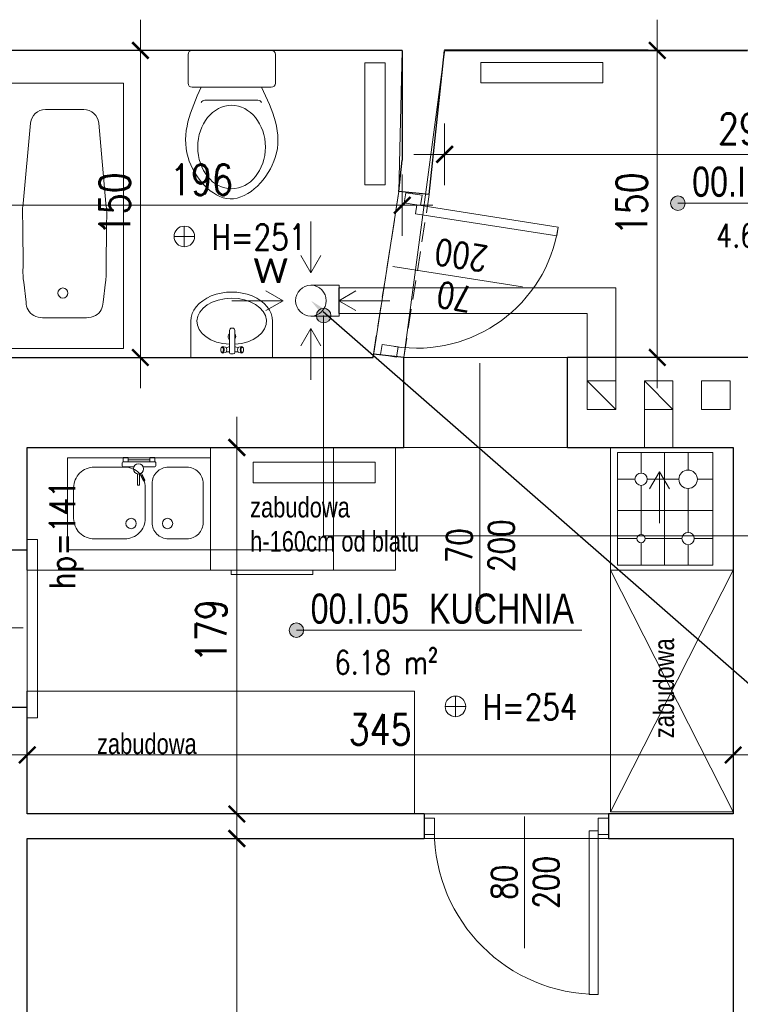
# Model space of a CAD drawing. Header units: millimetres. Extents: x 284606 to 569416, y -192995 to -95103.
# Tile 103 of 178: x 297633 to 297985, y -104639 to -104158. Entities that reach past the tile are written whole.
import ezdxf
from ezdxf import colors
from ezdxf.entities.mleader import LeaderData, LeaderLine
from ezdxf.enums import TextEntityAlignment as Align
from ezdxf.lldxf.tags import DXFTag
from ezdxf.math import Vec2, Vec3

# ---------------------------------------------------------------- set-up
doc = ezdxf.new("R2010")
doc.units = ezdxf.units.MM
doc.linetypes.add('HIDDEN', pattern=[9.525, 6.35, -3.175])
doc.layers.get('0').update_dxf_attribs({"lineweight": 0})
for name, color, linetype, lineweight in [('!STR_Konstrukcja 0.20', 200, 'Continuous', 20), ('!STR_Konstrukcja 0.30', 64, 'Continuous', 30), ('!STR_Opisy 0.09', 8, 'Continuous', 9), ('!STR_Przerywana 0.09', 8, 'HIDDEN', 9), ('!STR_Stolarka drzwiowa', 30, 'Continuous', 15), ('!STR_Stolarka okienna', 72, 'Continuous', 15), ('!STR_Wymiarowanie', 254, 'Continuous', 9)]:
    doc.layers.add(name, color=color, linetype=linetype, lineweight=lineweight)
doc.layers.add('!STR_Obrysy pomieszczeń', color=215, linetype='Continuous', lineweight=9, plot=False)
doc.layers.add('!STR_Wentylacja', color=7, linetype='Continuous', lineweight=15, true_color=0x3399ff)
doc.layers.add('EKO Wyposażenie', color=7, linetype='Continuous', lineweight=5, true_color=0x919191)
doc.styles.add('1_50', font='txt', dxfattribs={"width": 0.8})
doc.styles.add('AB_Arial', font='NirmalaS.ttf')
doc.styles.add('EKO 1-10', font='romans.shx', dxfattribs={"width": 0.8, "height": 15})
doc.styles.add('EKO 1-5', font='romans.shx', dxfattribs={"width": 0.8, "height": 10})
doc.styles.add('j-romans', font='romans.shx', dxfattribs={"width": 0.7})
doc.styles.get("Standard").update_dxf_attribs({"font": 'calibri.ttf'})
tags = doc.linetypes.add('DASH', pattern=[15, 10, -5]).pattern_tags.tags
tags[6:7] = [DXFTag(74, 4), DXFTag(75, 0), DXFTag(340, '0'), DXFTag(46, 0.0), DXFTag(50, 0.0), DXFTag(44, 0.0), DXFTag(45, 0.0)]
tags[4:5] = [DXFTag(74, 4), DXFTag(75, 0), DXFTag(340, '0'), DXFTag(46, 0.0), DXFTag(50, 0.0), DXFTag(44, 0.0), DXFTag(45, 0.0)]
doc.dimstyles.new('EKO wymiar 1-10', dxfattribs={"dimtxt": 15, "dimasz": 8, "dimexe": 15, "dimexo": 15, "dimgap": 5, "dimtad": 1, "dimdec": 0, "dimtxsty": 'EKO 1-10', "dimblk": 'ARCHTICK', "dimcen": 10, "dimdle": 15, "dimclrd": 256, "dimclre": 256, "dimclrt": 256, "dimazin": 2, "dimtfac": 1, "dimtdec": 0, "dimtmove": 2, "dimatfit": 3, "dimldrblk": 'ARCHTICK', "dimfxl": 15, "dimfxlon": 1, "dimlwd": -1, "dimlwe": -1, "dimarcsym": 0})

# ---------------------------------------------------------------- blocks, each defined once
blk = doc.blocks.new('*U103')
for p, q in [((-2.13, 79.94), (-181.88, 70.34)), ((2.13, 0.06), (-2.13, 79.94)), ((-181.88, 70.34), (-177.61, -9.55)), ((-99.85, 62.8), (-153.94, 54.97)), ((-92.99, 63.65), (-84.32, 64)), ((-56.24, 65.26), (-84.32, 64)), ((-32.86, 64.38), (-46.34, 65.29)), ((-20.77, 38.89), (-21.57, 53.76)), ((-162.64, 44.36), (-161.95, 31.35)), ((-20.77, 38.89), (-19.98, 24.02)), ((-161.25, 18.34), (-161.95, 31.35)), ((-96.85, 6.69), (-151.47, 8.71)), ((-89.95, 6.58), (-81.28, 7.15)), ((-53.23, 8.9), (-81.28, 7.15)), ((-30.08, 12.26), (-43.38, 9.91)), ((-177.61, -9.55), (2.13, 0.06))]:
    blk.add_line(p, q)
blk.add_circle((-37.66, 39.13), 3.43)
for centre, radius, start, end in [((-91.26, 21.29), 42.39, 92.34181, 101.68614), ((-51.09, 13.21), 52.3, 84.78524, 95.65302), ((-32.05, 54.13), 10.27, 33.03484, 94.54846), ((-152.48, 44.9), 10.17, 98.23906, 183.05821), ((-38.84, 51.65), 17.4, 6.97748, 27.69222), ((-37.38, 24.28), 17.4, 338.42497, 359.13898), ((-151.09, 18.88), 10.17, 183.05823, 267.87739), ((-30.36, 22.53), 10.27, 271.56797, 333.08279), ((-92.74, 48.88), 42.39, 264.43034, 273.77466), ((-53.65, 61.19), 52.3, 270.46346, 281.33124)]:
    blk.add_arc(centre, radius, start, end)
blk = doc.blocks.new('*U119')
for p, q in [((0, 19.33), (0, -19.33)), ((16.02, 21.33), (2, 21.33)), ((18.02, -19.33), (18.02, 19.33)), ((24.36, 13.09), (24.36, -12.8)), ((16.02, -21.33), (2, -21.33))]:
    blk.add_line(p, q)
for centre, start, end in [((2, 19.33), 90, 180), ((16.02, 19.33), 360, 90), ((26.36, 13.09), 114.5682, 180), ((26.36, -12.8), 180, 244.5293), ((2, -19.33), 180, 270), ((16.02, -19.33), 270, 360)]:
    blk.add_arc(centre, 2, start, end)
blk.add_ellipse((47.22, 0.08), major_axis=(20.4, 0), ratio=0.810803)
blk.add_open_spline([(18.02, 14.91), (29.22, 20.03), (49.72, 28.87), (82.83, 0.74), (50.17, -29.38), (29.25, -19.96), (18, -14.6)], degree=3, knots=[1.212901, 1.212901, 1.212901, 1.212901, 36.090844, 64.924591, 94.904253, 129.876154, 129.876154, 129.876154, 129.876154])
blk = doc.blocks.new('*U229')
at = {"linetype": 'Continuous'}
for p, q in [((0, 31.26), (0, -31.26)), ((27.61, 31.26), (0, 31.26)), ((2.78, -1.2), (2.78, 0.45)), ((3.78, 4.71), (3.37, 6.9)), ((3.98, 1.65), (20.62, 1.65)), ((4.25, 1.65), (4.25, 4.09)), ((8.46, 1.65), (7.26, 4.01)), ((7.88, 4.71), (8.29, 6.9)), ((3.78, -5.46), (3.37, -7.65)), ((20.62, -2.4), (3.98, -2.4)), ((4.25, -4.84), (4.25, -2.4)), ((7.26, -4.76), (8.46, -2.4)), ((7.88, -5.46), (8.29, -7.65)), ((22.42, -0.15), (22.42, -0.6)), ((27.61, -31.26), (0, -31.26))]:
    blk.add_line(p, q, dxfattribs=at)
for centre, radius, start, end in [((3.98, 0.45), 1.2, 90, 180), ((15.93, -0.25), 2.89, 41.19619, 138.80381), ((20.62, -0.15), 1.8, 0, 90), ((3.98, -1.2), 1.2, 180, 270), ((15.93, -0.25), 2.89, 228.16349, 311.83651), ((20.62, -0.6), 1.8, 270, 0)]:
    blk.add_arc(centre, radius, start, end, dxfattribs=at)
for centre, major_axis, ratio, start_param, end_param in [((27.61, 0), (0, -31.26), 0.713042, 0, 3.141593), ((27.61, 0), (0, -26.57), 0.662269, 4.803016, 10.93344), ((5.83, -7.76), (2.47, 0), 0.476554, 5.436764, 10.271199), ((5.83, -5.46), (2.05, 0), 0.476554, 0, 3.141593)]:
    blk.add_ellipse(centre, major_axis=major_axis, ratio=ratio, start_param=start_param, end_param=end_param, dxfattribs=at)
at = {"linetype": 'Continuous', "extrusion": (-3.55849e-14, 3.22359e-14, -1)}
for centre, major_axis, start_param, end_param in [((5.83, 7), (2.47, 0), 5.436764, 10.271199), ((5.83, 4.71), (2.05, 0), 0, 3.141593)]:
    blk.add_ellipse(centre, major_axis=major_axis, ratio=0.476554, start_param=start_param, end_param=end_param, dxfattribs=at)
blk.add_ellipse((5.83, 7.3), major_axis=(2.05, 0), ratio=0.476554, dxfattribs=at)
at = {"linetype": 'Continuous'}
blk.add_ellipse((5.83, -8.05), major_axis=(2.05, 0), ratio=0.476554, dxfattribs=at)
blk = doc.blocks.new('_ArchTick')
at = {"color": 0, "linetype": 'ByBlock', "const_width": 0.15}
blk.add_lwpolyline([(-0.5, -0.5), (0.5, 0.5)], dxfattribs=at)
blk = doc.blocks.new('*D683')
at = {"layer": '!STR_Wymiarowanie', "ltscale": 1.5, "transparency": 16777216}
for p, q in [((297739.3, -104879.69), (297739.3, -104543)), ((297754.3, -104558), (297724.3, -104558)), ((297754.3, -104864.69), (297724.3, -104864.69))]:
    blk.add_line(p, q, dxfattribs=at)
at = {"layer": 'Defpoints', "color": 0, "ltscale": 1.5, "transparency": 16777216}
for p in [(297739.3, -104558), (297981.89, -104558), (297981.89, -104864.69)]:
    blk.add_point(p, dxfattribs=at)
at = {"layer": '!STR_Wymiarowanie', "ltscale": 1.5, "transparency": 16777216, "xscale": 8, "yscale": 8, "zscale": 8}
for p, rotation in [((297739.3, -104558), 90), ((297739.3, -104864.69), 270)]:
    blk.add_blockref('_ArchTick', p, dxfattribs=dict(at, rotation=rotation))
at = {"layer": '!STR_Wymiarowanie', "ltscale": 1.5, "transparency": 16777216, "insert": (297726.8, -104711.34), "char_height": 15, "attachment_point": 5, "rotation": 90, "style": 'EKO 1-10'}
blk.add_mtext('307', dxfattribs=at)
blk = doc.blocks.new('*D684')
at = {"layer": '!STR_Wymiarowanie', "ltscale": 1.5, "transparency": 16777216}
for p, q in [((297739.3, -104561), (297739.3, -104352)), ((297754.3, -104367), (297724.3, -104367)), ((297754.3, -104546), (297724.3, -104546))]:
    blk.add_line(p, q, dxfattribs=at)
at = {"layer": 'Defpoints', "color": 0, "ltscale": 1.5, "transparency": 16777216}
for p in [(297739.3, -104367), (297981.89, -104367), (297981.89, -104546)]:
    blk.add_point(p, dxfattribs=at)
at = {"layer": '!STR_Wymiarowanie', "ltscale": 1.5, "transparency": 16777216, "xscale": 8, "yscale": 8, "zscale": 8}
for p, rotation in [((297739.3, -104367), 90), ((297739.3, -104546), 270)]:
    blk.add_blockref('_ArchTick', p, dxfattribs=dict(at, rotation=rotation))
at = {"layer": '!STR_Wymiarowanie', "ltscale": 1.5, "transparency": 16777216, "insert": (297726.8, -104456.5), "char_height": 15, "attachment_point": 5, "rotation": 90, "style": 'EKO 1-10'}
blk.add_mtext('179', dxfattribs=at)
blk = doc.blocks.new('*D685')
at = {"layer": '!STR_Wymiarowanie', "ltscale": 1.5, "transparency": 16777216}
for p, q in [((297944.8, -104338), (297944.8, -104158)), ((297959.8, -104173), (297929.8, -104173)), ((297959.8, -104323), (297929.8, -104323))]:
    blk.add_line(p, q, dxfattribs=at)
at = {"layer": 'Defpoints', "color": 0, "ltscale": 1.5, "transparency": 16777216}
for p in [(297944.8, -104173), (297981.89, -104173), (297981.89, -104323)]:
    blk.add_point(p, dxfattribs=at)
at = {"layer": '!STR_Wymiarowanie', "ltscale": 1.5, "transparency": 16777216, "xscale": 8, "yscale": 8, "zscale": 8}
for p, rotation in [((297944.8, -104173), 90), ((297944.8, -104323), 270)]:
    blk.add_blockref('_ArchTick', p, dxfattribs=dict(at, rotation=rotation))
at = {"layer": '!STR_Wymiarowanie', "ltscale": 1.5, "transparency": 16777216, "insert": (297932.3, -104248), "char_height": 15, "attachment_point": 5, "rotation": 90, "style": 'EKO 1-10'}
blk.add_mtext('150', dxfattribs=at)
blk = doc.blocks.new('*U236')
at = {"layer": '!STR_Opisy 0.09', "linetype": 'Continuous'}
blk.add_line((-35.93, 6.89), (-35.93, -57.34), dxfattribs=at)
at = {"layer": '!STR_Stolarka drzwiowa'}
for points in [[(-80, 6.2), (-85, 6.2), (-85, -1.8), (-80, -1.8)], [(5, 6.2), (0, 6.2), (0, -1.8), (5, -1.8)], [(0, 0), (0, -80), (-4.38, -80), (-4.38, 0)]]:
    blk.add_lwpolyline(points, close=True, dxfattribs=at)
blk.add_arc((0, 0), 80, 180, 270, dxfattribs=at)
at = {"layer": '!STR_Opisy 0.09', "linetype": 'Continuous', "style": 'EKO 1-10', "width": 0.8}
blk.add_attdef('SZER', text='', height=12.5, rotation=90, dxfattribs=at).set_placement((-35.93, -25.22), align=Align.BOTTOM_CENTER)
at = {"layer": '!STR_Opisy 0.09', "ltscale": 0.7, "style": 'EKO 1-10', "width": 0.8}
blk.add_attdef('WYS', text='', height=12.5, rotation=90, dxfattribs=at).set_placement((-25.4, -25.22), align=Align.MIDDLE_CENTER)
blk = doc.blocks.new('wysokosc2')
at = {"ltscale": 2}
for points in [[(0, 5.1), (0, -5.1)], [(-5.06, 0.04), (5.03, 0.04)]]:
    blk.add_lwpolyline(points, dxfattribs=at)
blk.add_circle((0, 0), 5.03, dxfattribs=at)
at = {"ltscale": 2, "style": 'EKO 1-5', "width": 0.8}
blk.add_attdef('WYS', (13.29, -6.01), '', height=12.5, dxfattribs=at)
blk = doc.blocks.new('*U100')
for p, q in [((0, -60), (0, 0)), ((0, 0), (60, 0)), ((10, -57.5), (10, -2.5)), ((10, -2.5), (56.5, -2.5)), ((22, -12.5), (22, -2.5)), ((33.5, -2.5), (33.5, -57.5)), ((45, -2.5), (45, -13.5)), ((56.5, -2.5), (56.5, -57.5)), ((60, 0), (60, -60)), ((10, -15.5), (19, -15.5)), ((22, -40), (22, -18.5)), ((25, -15.5), (43, -15.5)), ((45, -17.5), (45, -41.5)), ((47, -15.5), (56.5, -15.5)), ((10, -29.21), (56.5, -29.21)), ((17.5, -44.5), (10, -44.5)), ((42, -44.5), (26.5, -44.5)), ((45, -47.5), (45, -57.5)), ((56.5, -44.5), (48, -44.5)), ((22, -57.5), (22, -49)), ((56.5, -57.5), (10, -57.5)), ((5, -60), (0, -60)), ((60, -60), (5, -60)), ((5, -60), (5, -60))]:
    blk.add_line(p, q)
for centre, radius in [((22, -15.5), 3), ((45, -15.5), 2), ((22, -44.5), 4.5), ((45, -44.5), 3)]:
    blk.add_circle(centre, radius)
blk = doc.blocks.new('*U106')
blk.add_lwpolyline([(70, -45), (0, -45), (0, 0), (70, 0)], close=True)
for points in [[(20.65, -4.62), (11.65, -4.62, 0.414214), (3.65, -12.62), (3.65, -31.62, 0.414214), (11.65, -39.62), (20.65, -39.62, 0.414214), (28.65, -31.62), (28.65, -12.62, 0.414214)], [(41.98, -39.62), (56.98, -39.62, 0.414214), (66.98, -29.62), (66.98, -14.62, 0.414214), (56.98, -4.62), (41.98, -4.62, 0.414214), (31.98, -14.62), (31.98, -29.62, 0.414214)]]:
    blk.add_lwpolyline(points, format="xyb", close=True)
for centre in [(21.08, -32.13), (38.92, -32.13)]:
    blk.add_circle(centre, 2.54)
blk = doc.blocks.new('*U107')
for p, q in [((-4.86, 7.5), (-4.56, 1.8)), ((-2.89, 8.1), (-4.39, 8.02)), ((-0.37, 7.74), (-2.37, 7.63)), ((-1.54, -7.85), (-2.37, 7.63)), ((-2.37, 7.63), (-2.23, 5.14)), ((-2.23, 5.14), (-0.23, 5.24)), ((-0.67, -5.3), (-1.23, 5.19)), ((-0.23, 5.24), (-0.37, 7.74)), ((-11.09, 2.16), (-11.56, 1.63)), ((-11.56, 1.63), (-7.9, -0.12)), ((-7.56, 0.78), (-11.09, 2.16)), ((-13.44, -0.72), (-13.41, -1.22)), ((-7.96, -0.18), (-13.2, -0.46)), ((-13.15, -1.46), (-7.9, -1.18)), ((-4.31, -2.78), (-4.03, -7.98)), ((-3.51, -8.45), (-2.01, -8.37)), ((0.33, -5.24), (-1.67, -5.35)), ((-1.67, -5.35), (-1.54, -7.85)), ((-1.54, -7.85), (0.46, -7.74)), ((0.46, -7.74), (0.33, -5.24))]:
    blk.add_line(p, q)
blk.add_circle((-5.43, -0.54), 2.5)
for centre, radius, start, end in [((-4.36, 7.53), 0.5, 93.0582, 183.0582), ((-2.86, 7.61), 0.5, 3.0582, 93.0582), ((-13.19, -0.71), 0.25, 93.0582, 183.0582), ((-13.16, -1.21), 0.25, 183.0582, 273.0582), ((-3.54, -7.95), 0.5, 183.0582, 273.0582), ((-2.04, -7.87), 0.5, 273.0582, 3.0582)]:
    blk.add_arc(centre, radius, start, end)
blk = doc.blocks.new('*U101')
for p, q in [((30, 30), (30, -30)), ((30, 30), (90, 30)), ((80, 30), (80, -30)), ((90, 30), (90, -30)), ((30, -30), (90, -30))]:
    blk.add_line(p, q)
blk.add_lwpolyline([(90, -20), (92, -20), (92, 20), (90, 20)])
blk = doc.blocks.new('*U121')
at = {"layer": '!STR_Opisy 0.09', "linetype": 'Continuous'}
blk.add_line((0, -153.49), (0, -32.16), dxfattribs=at)
at = {"layer": '!STR_Opisy 0.09', "linetype": 'Continuous', "style": 'EKO 1-5', "width": 0.8}
blk.add_attdef('HP=', (50.53, 21.53), '', height=12.5, rotation=180, dxfattribs=at)
blk.add_attdef('SZER', text='', height=12.5, rotation=270, dxfattribs=at).set_placement((0, -121.38), align=Align.BOTTOM_CENTER)
at = {"layer": '!STR_Opisy 0.09', "ltscale": 0.7, "style": 'EKO 1-5', "width": 0.8}
blk.add_attdef('WYS', text='', height=12.5, rotation=270, dxfattribs=at).set_placement((-10.53, -121.38), align=Align.MIDDLE_CENTER)
blk = doc.blocks.new('*U239')
at = {"layer": '!STR_Opisy 0.09', "linetype": 'Continuous'}
blk.add_line((-31.51, 6.91), (-31.51, -57.31), dxfattribs=at)
at = {"layer": '!STR_Stolarka drzwiowa'}
for points in [[(-70, 6.2), (-75, 6.2), (-75, -1.8), (-70, -1.8)], [(5, 6.2), (0, 6.2), (0, -1.8), (5, -1.8)], [(0, 0), (0, -70), (-4.38, -70), (-4.38, 0)]]:
    blk.add_lwpolyline(points, close=True, dxfattribs=at)
blk.add_arc((0, 0), 70, 180, 270, dxfattribs=at)
at = {"layer": '!STR_Opisy 0.09', "linetype": 'Continuous', "style": 'EKO 1-10', "width": 0.8}
blk.add_attdef('SZER', text='', height=12.5, rotation=90, dxfattribs=at).set_placement((-31.51, -25.2), align=Align.BOTTOM_CENTER)
at = {"layer": '!STR_Opisy 0.09', "ltscale": 0.7, "style": 'EKO 1-10', "width": 0.8}
blk.add_attdef('WYS', text='', height=12.5, rotation=90, dxfattribs=at).set_placement((-20.99, -25.2), align=Align.MIDDLE_CENTER)
blk = doc.blocks.new('*D704')
at = {"layer": '!STR_Wymiarowanie', "ltscale": 1.5, "transparency": 16777216}
for p, q in [((297623.89, -104233.67), (297623.89, -104263.67)), ((297820.18, -104233.67), (297820.18, -104263.67)), ((297608.89, -104248.67), (297835.18, -104248.67))]:
    blk.add_line(p, q, dxfattribs=at)
at = {"layer": 'Defpoints', "color": 0, "ltscale": 1.5, "transparency": 16777216}
for p in [(297623.89, -104173), (297820.18, -104173), (297820.18, -104248.67)]:
    blk.add_point(p, dxfattribs=at)
at = {"layer": '!STR_Wymiarowanie', "ltscale": 1.5, "transparency": 16777216, "xscale": 8, "yscale": 8, "zscale": 8, "rotation": 180}
blk.add_blockref('_ArchTick', (297623.89, -104248.67), dxfattribs=at)
at = {"layer": '!STR_Wymiarowanie', "ltscale": 1.5, "transparency": 16777216, "xscale": 8, "yscale": 8, "zscale": 8}
blk.add_blockref('_ArchTick', (297820.18, -104248.67), dxfattribs=at)
at = {"layer": '!STR_Wymiarowanie', "ltscale": 1.5, "transparency": 16777216, "insert": (297722.04, -104236.17), "char_height": 15, "attachment_point": 5, "style": 'EKO 1-10'}
blk.add_mtext('196', dxfattribs=at)
blk = doc.blocks.new('*D705')
at = {"layer": '!STR_Wymiarowanie', "ltscale": 1.5, "transparency": 16777216}
for p, q in [((297840.89, -104208.78), (297840.89, -104238.78)), ((298138.89, -104208.78), (298138.89, -104238.78)), ((297825.89, -104223.78), (298153.89, -104223.78))]:
    blk.add_line(p, q, dxfattribs=at)
at = {"layer": 'Defpoints', "color": 0, "ltscale": 1.5, "transparency": 16777216}
for p in [(297840.89, -104173), (298138.89, -104173), (298138.89, -104223.78)]:
    blk.add_point(p, dxfattribs=at)
at = {"layer": '!STR_Wymiarowanie', "ltscale": 1.5, "transparency": 16777216, "xscale": 8, "yscale": 8, "zscale": 8, "rotation": 180}
blk.add_blockref('_ArchTick', (297840.89, -104223.78), dxfattribs=at)
at = {"layer": '!STR_Wymiarowanie', "ltscale": 1.5, "transparency": 16777216, "xscale": 8, "yscale": 8, "zscale": 8}
blk.add_blockref('_ArchTick', (298138.89, -104223.78), dxfattribs=at)
at = {"layer": '!STR_Wymiarowanie', "ltscale": 1.5, "transparency": 16777216, "insert": (297989.89, -104211.28), "char_height": 15, "attachment_point": 5, "style": 'EKO 1-10'}
blk.add_mtext('298', dxfattribs=at)
blk = doc.blocks.new('*D706')
at = {"layer": '!STR_Wymiarowanie', "ltscale": 1.5, "transparency": 16777216}
for p, q in [((297636.89, -104531), (297636.89, -104502.2)), ((297981.89, -104530), (297981.89, -104502.2)), ((297621.89, -104517.2), (297996.89, -104517.2))]:
    blk.add_line(p, q, dxfattribs=at)
at = {"layer": 'Defpoints', "color": 0, "ltscale": 1.5, "transparency": 16777216}
for p in [(297981.89, -104517.2), (297636.89, -104546), (297981.89, -104545)]:
    blk.add_point(p, dxfattribs=at)
at = {"layer": '!STR_Wymiarowanie', "ltscale": 1.5, "transparency": 16777216, "xscale": 8, "yscale": 8, "zscale": 8, "rotation": 180}
blk.add_blockref('_ArchTick', (297636.89, -104517.2), dxfattribs=at)
at = {"layer": '!STR_Wymiarowanie', "ltscale": 1.5, "transparency": 16777216, "xscale": 8, "yscale": 8, "zscale": 8}
blk.add_blockref('_ArchTick', (297981.89, -104517.2), dxfattribs=at)
at = {"layer": '!STR_Wymiarowanie', "ltscale": 1.5, "transparency": 16777216, "insert": (297809.39, -104504.7), "char_height": 15, "attachment_point": 5, "style": 'EKO 1-10'}
blk.add_mtext('345', dxfattribs=at)
blk = doc.blocks.new('*D707')
at = {"layer": '!STR_Wymiarowanie', "ltscale": 1.5, "transparency": 16777216}
for p, q in [((297692.15, -104338), (297692.15, -104158)), ((297677.15, -104173), (297707.15, -104173)), ((297677.15, -104323), (297707.15, -104323))]:
    blk.add_line(p, q, dxfattribs=at)
at = {"layer": 'Defpoints', "color": 0, "ltscale": 1.5, "transparency": 16777216}
for p in [(297623.89, -104173), (297692.15, -104173), (297623.89, -104323)]:
    blk.add_point(p, dxfattribs=at)
at = {"layer": '!STR_Wymiarowanie', "ltscale": 1.5, "transparency": 16777216, "xscale": 8, "yscale": 8, "zscale": 8}
for p, rotation in [((297692.15, -104173), 90), ((297692.15, -104323), 270)]:
    blk.add_blockref('_ArchTick', p, dxfattribs=dict(at, rotation=rotation))
at = {"layer": '!STR_Wymiarowanie', "ltscale": 1.5, "transparency": 16777216, "insert": (297679.65, -104248), "char_height": 15, "attachment_point": 5, "rotation": 90, "style": 'EKO 1-10'}
blk.add_mtext('150', dxfattribs=at)
blk = doc.blocks.new('*U174')
at = {"layer": '!STR_Konstrukcja 0.20', "linetype": 'Continuous', "lineweight": 15}
for points in [[(8.12, 45.81), (0.62, 45.81), (0.62, 53.31), (67.62, 53.31), (67.62, 45.81), (60.12, 45.81)], [(-4.38, 0.81), (-9.38, 0.81), (-9.38, -4.19), (77.62, -4.19), (77.62, 0.81), (72.62, 0.81)]]:
    blk.add_lwpolyline(points, dxfattribs=at)
at = {"layer": '!STR_Konstrukcja 0.30', "ltscale": 2}
for points in [[(-4.38, 0.81), (-4.38, 29.68), (8.12, 29.68), (8.12, 45.81)], [(60.12, 45.81), (60.12, 29.68), (72.62, 29.68), (72.62, 0.81)]]:
    blk.add_lwpolyline(points, dxfattribs=at)
at = {"layer": '!STR_Przerywana 0.09', "ltscale": 2}
for points in [[(8.12, 45.81), (60.12, 45.81)], [(-4.38, 0.81), (72.62, 0.81)]]:
    blk.add_lwpolyline(points, dxfattribs=at)
at = {"layer": '!STR_Stolarka okienna', "ltscale": 0.3}
for points in [[(-4.38, 22.64), (-4.38, 29.68), (11.02, 29.68), (11.02, 24.55), (8.52, 24.55), (8.52, 22.64), (-4.38, 22.64)], [(72.62, 22.64), (72.62, 29.68), (57.05, 29.68), (57.05, 24.55), (59.55, 24.55), (59.55, 22.64), (72.62, 22.64)], [(59.55, 21.56), (59.55, 24.55), (57.05, 24.55), (57.05, 26.7), (11.02, 26.7), (11.02, 24.55), (8.52, 24.55), (8.52, 21.56), (59.55, 21.56)], [(15.12, 26.7), (15.12, 21.56)], [(52.62, 24.13), (15.12, 24.13)], [(52.62, 21.56), (52.62, 26.7)]]:
    blk.add_lwpolyline(points, dxfattribs=at)
blk = doc.blocks.new('*U351')
at = {"layer": '!STR_Opisy 0.09', "linetype": 'Continuous'}
blk.add_line((0, -153.49), (0, -32.16), dxfattribs=at)
at = {"layer": '!STR_Opisy 0.09', "linetype": 'Continuous', "style": 'EKO 1-5', "width": 0.8}
blk.add_attdef('HP=', (19.04, -6.76), '', height=12.5, rotation=180, dxfattribs=at)
blk.add_attdef('SZER', text='', height=12.5, rotation=270, dxfattribs=at).set_placement((0, -121.38), align=Align.BOTTOM_CENTER)
at = {"layer": '!STR_Opisy 0.09', "ltscale": 0.7, "style": 'EKO 1-5', "width": 0.8}
blk.add_attdef('WYS', text='', height=12.5, rotation=270, dxfattribs=at).set_placement((-10.53, -121.38), align=Align.MIDDLE_CENTER)
blk = doc.blocks.new('*U507')
at = {"ltscale": 0.3}
blk.add_hatch(color=256, dxfattribs=at).paths.add_polyline_path([(-266.56, 166.37, 1), (-258.83, 166.37, 1)])
at = {"ltscale": 1.5}
blk.add_line((17.59, 50), (154.57, 50), dxfattribs=at)
at = {"ltscale": 0.3}
blk.add_lwpolyline([(17.59, 50), (2.95, 50)], dxfattribs=at)
blk.add_circle((-262.69, 166.37), 3.86, dxfattribs=at)
at = {"ltscale": 1.5, "width": 0.8}
for tag, p, height, style in [('NR_POM.', (10.51, 53.45), 16, 'AB_Arial'), ('NAZWA_POMIESZCZENIA', (66.91, 53.45), 16, 'AB_Arial'), ('POSADZKA', (9.08, 4), 12.5, 'EKO 1-5')]:
    blk.add_attdef(tag, p, '', height=height, rotation=0, dxfattribs=dict(at, style=style))
at = {"ltscale": 1.5, "style": 'EKO 1-5', "width": 0.8}
blk.add_attdef('POWIERZCHNIA', text='', height=12.5, rotation=0, dxfattribs=at).set_placement((78.06, 22.91), align=Align.BOTTOM_RIGHT)
blk = doc.blocks.new('*U506')
at = {"ltscale": 0.3}
blk.add_hatch(color=256, dxfattribs=at).paths.add_polyline_path([(-0.91, 50, 1), (6.82, 50, 1)])
at = {"ltscale": 1.5}
blk.add_line((17.59, 50), (154.57, 50), dxfattribs=at)
at = {"ltscale": 0.3}
blk.add_lwpolyline([(17.59, 50), (2.95, 50)], dxfattribs=at)
blk.add_circle((2.95, 50), 3.86, dxfattribs=at)
at = {"ltscale": 1.5, "width": 0.8}
for tag, p, height, style in [('NR_POM.', (10.51, 53.45), 16, 'AB_Arial'), ('NAZWA_POMIESZCZENIA', (66.91, 53.45), 16, 'AB_Arial'), ('POSADZKA', (9.08, 4), 12.5, 'EKO 1-5')]:
    blk.add_attdef(tag, p, '', height=height, rotation=0, dxfattribs=dict(at, style=style))
at = {"ltscale": 1.5, "style": 'EKO 1-5', "width": 0.8}
blk.add_attdef('POWIERZCHNIA', text='', height=12.5, rotation=0, dxfattribs=at).set_placement((78.06, 22.91), align=Align.BOTTOM_RIGHT)

msp = doc.modelspace()

# ---------------------------------------------------------------- linework, layer by layer
at = {"layer": '!STR_Konstrukcja 0.30', "ltscale": 1.5}
for p, q in [((297820.18, -104173), (297820.18, -104226.59)), ((297833.38, -104243.45), (297818.55, -104241.87)), ((297820.89, -104323), (297806.06, -104321.42)), ((297820.89, -104367), (297820.89, -104323)), ((297900.89, -104367), (297900.89, -104323)), ((297830.89, -104546), (297830.89, -104558)), ((297920.89, -104546), (297920.89, -104558))]:
    msp.add_line(p, q, dxfattribs=at)
for points in [[(297820.18, -104173), (297623.89, -104173), (297623.89, -104217)], [(297833.38, -104243.45), (297840.89, -104173), (297988.89, -104173)], [(297818.55, -104241.87), (297820.18, -104226.59)], [(297623.89, -104294), (297623.89, -104323), (297805.89, -104323), (297806.06, -104321.42)], [(298026.89, -104323), (297900.89, -104323)], [(297636.89, -104427), (297636.89, -104367), (297820.89, -104367)], [(297900.89, -104367), (297981.89, -104367), (297981.89, -104546), (297920.89, -104546)], [(297830.89, -104546), (297636.89, -104546), (297636.89, -104486)], [(297737.86, -104864.69), (297636.89, -104864.69), (297636.89, -104558), (297830.89, -104558)], [(297920.89, -104558), (297981.89, -104558), (297981.89, -104864.69), (297867.86, -104864.69)]]:
    msp.add_lwpolyline(points, dxfattribs=at)
at = {"layer": '!STR_Obrysy pomieszczeń', "ltscale": 0.3}
for points in [[(297623.89, -104173), (297820.18, -104173), (297818.55, -104241.87), (297805.88, -104323), (297623.89, -104323)], [(297840.94, -104172.54), (298138.89, -104173), (298138.89, -104323), (297820.89, -104323)], [(297636.89, -104367), (297981.89, -104367), (297981.89, -104546), (297636.89, -104546)], [(297636.89, -104558), (297981.89, -104558), (297981.89, -104864.69), (297636.89, -104864.69)]]:
    msp.add_lwpolyline(points, close=True, dxfattribs=at)
at = {"layer": '!STR_Opisy 0.09'}
msp.add_lwpolyline([(297781.75, -104302.56), (297781.75, -104410.07), (298031.39, -104410.07)], dxfattribs=at)
at = {"layer": '!STR_Przerywana 0.09', "ltscale": 1.5}
for p, q in [((297818.55, -104241.87), (297806.06, -104321.42)), ((297820.89, -104323), (297833.38, -104243.45)), ((297900.89, -104323), (297820.89, -104323)), ((297820.89, -104367), (297900.89, -104367)), ((297830.89, -104546), (297920.89, -104546)), ((297920.89, -104558), (297830.89, -104558))]:
    msp.add_line(p, q, dxfattribs=at)
at = {"layer": '!STR_Wentylacja', "ltscale": 1.5, "transparency": 33554472}
msp.add_line((297789.37, -104287.77), (297789.37, -104302.77), dxfattribs=at)
at = {"layer": '!STR_Wentylacja', "ltscale": 1.5}
for p, q in [((297910.49, -104334.44), (297924.49, -104348.44)), ((297938.49, -104334.44), (297952.49, -104348.44)), ((297938.49, -104348.44), (297938.49, -104367)), ((297952.49, -104348.44), (297952.49, -104367))]:
    msp.add_line(p, q, dxfattribs=at)
at = {"layer": '!STR_Wentylacja', "ltscale": 1.5, "transparency": 33554472}
for points in [[(297775.52, -104256.62), (297775.52, -104281.69), (297780.38, -104273.27), (297775.52, -104281.69), (297770.66, -104273.27)], [(297736.88, -104295.27), (297761.94, -104295.27), (297753.52, -104290.41), (297761.94, -104295.27), (297753.52, -104300.13)], [(297789.37, -104287.77), (297775.52, -104287.77)], [(297814.17, -104295.27), (297789.11, -104295.27), (297797.53, -104290.41), (297789.11, -104295.27), (297797.53, -104300.13)], [(297814.17, -104295.27), (297789.11, -104295.27), (297797.53, -104290.41), (297789.11, -104295.27), (297797.53, -104300.13)], [(297789.37, -104302.77), (297775.52, -104302.77)], [(297775.52, -104333.92), (297775.52, -104308.85), (297780.38, -104317.27), (297775.52, -104308.85), (297770.66, -104317.27)]]:
    msp.add_lwpolyline(points, dxfattribs=at)
at = {"layer": '!STR_Wentylacja', "linetype": 'DASH', "ltscale": 1.5}
for points in [[(297924.49, -104301.56), (297924.49, -104288.98), (297789.11, -104288.98), (297789.11, -104301.56), (297910.49, -104301.56)], [(297910.49, -104301.56), (297910.49, -104334.44), (297924.49, -104334.44), (297924.49, -104288.98), (297910.49, -104288.98)]]:
    msp.add_lwpolyline(points, dxfattribs=at)
at = {"layer": '!STR_Wentylacja', "ltscale": 1.5}
for points in [[(297910.49, -104334.44), (297910.49, -104348.44), (297924.49, -104348.44), (297924.49, -104334.44)], [(297938.49, -104334.44), (297938.49, -104348.44), (297952.49, -104348.44), (297952.49, -104334.44)], [(297966.49, -104334.44), (297966.49, -104348.44), (297980.49, -104348.44), (297980.49, -104334.44)]]:
    msp.add_lwpolyline(points, close=True, dxfattribs=at)
msp.add_lwpolyline([(297945.94, -104403.89), (297945.94, -104378.83), (297950.8, -104387.25), (297945.94, -104378.83), (297941.08, -104387.25)], dxfattribs=at)
at = {"layer": '!STR_Wentylacja', "ltscale": 1.5, "transparency": 33554472}
msp.add_circle((297775.52, -104295.27), 7.5, dxfattribs=at)
at = {"color": 62, "true_color": 0xa3d425}
for points in [[(297811.88, -104179.04), (297811.88, -104238.69), (297801.88, -104238.69), (297801.88, -104179.04)], [(297918.15, -104188.84), (297858.49, -104188.84), (297858.49, -104178.84), (297918.15, -104178.84)], [(297806.89, -104384.19), (297747.24, -104384.19), (297747.24, -104374.19), (297806.89, -104374.19)]]:
    msp.add_lwpolyline(points, close=True, dxfattribs=at)
at = {"layer": 'EKO Wyposażenie'}
for points in [[(297636.89, -104427), (297816.89, -104427), (297816.89, -104367), (297636.89, -104367)], [(297981.89, -104367), (297921.89, -104367), (297921.89, -104545), (297981.89, -104545)], [(297636.89, -104546), (297826.07, -104546), (297826.07, -104486), (297636.89, -104486)]]:
    msp.add_lwpolyline(points, close=True, dxfattribs=at)
msp.add_lwpolyline([(297921.89, -104427), (297981.89, -104545), (297921.89, -104545), (297981.89, -104427)], dxfattribs=at)

# ---------------------------------------------------------------- block references
at = {"layer": '!STR_Konstrukcja 0.30', "ltscale": 1.5}
ref = msp.add_blockref('*U121', (297858.11, -104293.59), dxfattribs=dict(at, xscale=-1))
ref.add_attrib('SZER', '70', dxfattribs={"layer": '!STR_Opisy 0.09', "linetype": 'Continuous', "height": 12.5, "rotation": 90, "style": 'EKO 1-5', "width": 0.8}).set_placement((297858.11, -104414.97), align=Align.BOTTOM_CENTER)
ref.add_attrib('WYS', '200', dxfattribs={"layer": '!STR_Opisy 0.09', "ltscale": 0.7, "height": 12.5, "rotation": 90, "style": 'EKO 1-5', "width": 0.8}).set_placement((297868.64, -104414.97), align=Align.MIDDLE_CENTER)
ref = msp.add_blockref('*U351', (297667.04, -104455.17), dxfattribs=dict(at, xscale=-1, rotation=270))
ref.add_attrib('SZER', '60', dxfattribs={"layer": '!STR_Opisy 0.09', "linetype": 'Continuous', "height": 12.5, "rotation": 360, "style": 'EKO 1-5', "width": 0.8}).set_placement((297545.66, -104455.17), align=Align.BOTTOM_CENTER)
ref.add_attrib('WYS', '70', dxfattribs={"layer": '!STR_Opisy 0.09', "ltscale": 0.7, "height": 12.5, "rotation": 360, "style": 'EKO 1-5', "width": 0.8}).set_placement((297545.66, -104465.7), align=Align.MIDDLE_CENTER)
ref.add_attrib('HP=', 'hp=141', (297660.28, -104436.12), dxfattribs={"layer": '!STR_Opisy 0.09', "linetype": 'Continuous', "height": 12.5, "rotation": 90, "style": 'EKO 1-5', "width": 0.8})
at = {"layer": '!STR_Konstrukcja 0.30', "ltscale": 1.5, "rotation": 89.99999999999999}
msp.add_blockref('*U174', (297637.7, -104489.62), dxfattribs=at)
at = {"layer": '!STR_Opisy 0.09'}
ref = msp.add_blockref('*U506', (297952.18, -104293.68), dxfattribs=dict(at, xscale=0.9199999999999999, yscale=0.9199999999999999, zscale=0.9199999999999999))
ref.add_attrib('NAZWA_POM', 'PRZEDPOKÓJ', (298019.72, -104244.51), dxfattribs={"layer": '0', "ltscale": 1.5, "height": 14.72, "rotation": 0, "style": 'AB_Arial', "width": 0.8})
ref.add_attrib('NUMER_POM', '00.I.02', (297961.85, -104244.51), dxfattribs={"layer": '0', "ltscale": 1.5, "height": 14.72, "rotation": 0, "style": 'AB_Arial', "width": 0.8})
ref.add_attrib('R-SURF', '4.63 m²', dxfattribs={"layer": '0', "ltscale": 1.5, "height": 11.5, "rotation": 0, "style": 'EKO 1-5', "width": 0.8}).set_placement((298024, -104272.61), align=Align.BOTTOM_RIGHT)
ref = msp.add_blockref('wysokosc2', (297713.65, -104263.91), dxfattribs=dict(at, xscale=-1, rotation=180))
ref.add_attrib('WYS', 'H=251', (297726.94, -104270.4), dxfattribs={"layer": '0', "ltscale": 2, "height": 12.5, "style": 'EKO 1-5', "width": 0.8})
ref = msp.add_blockref('*U507', (298023.43, -104455.61), dxfattribs=dict(at, xscale=0.9199999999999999, yscale=0.9199999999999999, zscale=0.9199999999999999))
ref.add_attrib('NAZWA_POM', 'ŁAZIENKA', (298090.97, -104406.44), dxfattribs={"layer": '0', "ltscale": 1.5, "height": 14.72, "rotation": 0, "style": 'AB_Arial', "width": 0.8})
ref.add_attrib('NUMER_POM', '00.I.06', (298033.1, -104406.44), dxfattribs={"layer": '0', "ltscale": 1.5, "height": 14.72, "rotation": 0, "style": 'AB_Arial', "width": 0.8})
ref.add_attrib('R-SURF', '2.87 m²', dxfattribs={"layer": '0', "ltscale": 1.5, "height": 11.5, "rotation": 0, "style": 'EKO 1-5', "width": 0.8}).set_placement((298095.24, -104434.54), align=Align.BOTTOM_RIGHT)
ref = msp.add_blockref('*U506', (297765.71, -104502.24), dxfattribs=dict(at, xscale=0.9199999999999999, yscale=0.9199999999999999, zscale=0.9199999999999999))
ref.add_attrib('NAZWA_POM', 'KUCHNIA', (297833.25, -104453.07), dxfattribs={"layer": '0', "ltscale": 1.5, "height": 14.72, "rotation": 0, "style": 'AB_Arial', "width": 0.8})
ref.add_attrib('NUMER_POM', '00.I.05', (297775.38, -104453.07), dxfattribs={"layer": '0', "ltscale": 1.5, "height": 14.72, "rotation": 0, "style": 'AB_Arial', "width": 0.8})
ref.add_attrib('R-SURF', '6.18 m²', dxfattribs={"layer": '0', "ltscale": 1.5, "height": 11.5, "rotation": 0, "style": 'EKO 1-5', "width": 0.8}).set_placement((297837.53, -104481.17), align=Align.BOTTOM_RIGHT)
ref = msp.add_blockref('wysokosc2', (297846.16, -104493.48), dxfattribs=dict(at, xscale=-1, rotation=180))
ref.add_attrib('WYS', 'H=254', (297859.45, -104499.98), dxfattribs={"layer": '0', "ltscale": 2, "height": 12.5, "style": 'EKO 1-5', "width": 0.8})
at = {"layer": '!STR_Stolarka drzwiowa', "ltscale": 0.3, "rotation": 81.08017668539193}
msp.add_blockref('*U239', (297827.28, -104248.46), dxfattribs=at).add_auto_attribs({'WYS': '200', 'SZER': '70'})
at = {"layer": '!STR_Stolarka drzwiowa', "ltscale": 0.3}
msp.add_blockref('*U236', (297915.89, -104554.2), dxfattribs=at).add_auto_attribs({'WYS': '200', 'SZER': '80'})
at = {"layer": 'EKO Wyposażenie', "xscale": -1}
for name, p, rotation in [('*U119', (297736.8, -104173), 90), ('*U101', (297756.52, -104337), 90), ('*U107', (297691.52, -104372), 273.0582290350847)]:
    msp.add_blockref(name, p, dxfattribs=dict(at, rotation=rotation))
at = {"layer": 'EKO Wyposażenie'}
for name, p, xscale, yscale, zscale, rotation in [('*U103', (297683.89, -104317.1), -0.7200000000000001, 0.7200000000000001, 0.7200000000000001, 93.05822903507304), ('*U229', (297736.8, -104323), 0.6398441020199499, 0.6398441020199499, 0.6398441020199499, 89.99999999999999)]:
    msp.add_blockref(name, p, dxfattribs=dict(at, xscale=xscale, yscale=yscale, zscale=zscale, rotation=rotation))
at = {"layer": 'EKO Wyposażenie', "rotation": 180}
msp.add_blockref('*U100', (297981.89, -104427), dxfattribs=at)
at = {"layer": 'EKO Wyposażenie', "ltscale": 0.3, "xscale": -1}
msp.add_blockref('*U106', (297726.52, -104372), dxfattribs=at)

# ---------------------------------------------------------------- texts
at = {"layer": '!STR_Obrysy pomieszczeń', "ltscale": 0.3, "char_height": 10, "attachment_point": 1, "style": '1_50'}
for s, insert in [('\\A1;zabudowa\\Ph-160cm od blatu', (297745.79, -104391.16)), ('\\A1;zabudowa', (297670.95, -104506.73))]:
    msp.add_mtext_dynamic_manual_height_columns(s, width=2231.7249, gutter_width=453.61, heights=[120.44], dxfattribs=dict(at, insert=insert))
at = {"layer": '!STR_Obrysy pomieszczeń', "ltscale": 0.3, "insert": (297943.04, -104509.02), "char_height": 10, "attachment_point": 1, "rotation": 90, "style": '1_50'}
msp.add_mtext_dynamic_manual_height_columns('\\A1;zabudowa', width=2231.7249, gutter_width=453.61, heights=[120.44], dxfattribs=at)
at = {"layer": '!STR_Wentylacja', "ltscale": 1.5, "transparency": 33554472, "insert": (297747.54, -104274.66), "char_height": 12, "attachment_point": 1}
msp.add_mtext('W', dxfattribs=at)

# ---------------------------------------------------------------- dimensions: what is measured, and where the dimension line sits
at = {"layer": '!STR_Wymiarowanie', "ltscale": 1.5}
for base, p1, p2, picture, middle in [((297692.15, -104173), (297623.89, -104323), (297623.89, -104173), '*D707', (297679.65, -104248)), ((297944.8, -104173), (297981.89, -104323), (297981.89, -104173), '*D685', (297932.3, -104248)), ((297739.3, -104367), (297981.89, -104546), (297981.89, -104367), '*D684', (297726.8, -104456.5)), ((297739.3, -104558), (297981.89, -104864.69), (297981.89, -104558), '*D683', (297726.8, -104711.34))]:
    dim = msp.add_linear_dim(base=base, p1=p1, p2=p2, angle=90, dimstyle='EKO wymiar 1-10', dxfattribs=at)
    dim.commit()
    dim.dimension.update_dxf_attribs({"geometry": picture, "text_midpoint": middle})
for base, p1, p2, picture, middle in [((297820.18, -104248.67), (297623.89, -104173), (297820.18, -104173), '*D704', (297722.04, -104236.17)), ((298138.89, -104223.78), (297840.89, -104173), (298138.89, -104173), '*D705', (297989.89, -104211.28)), ((297981.89, -104517.2), (297636.89, -104546), (297981.89, -104545), '*D706', (297809.39, -104504.7))]:
    dim = msp.add_linear_dim(base=base, p1=p1, p2=p2, dimstyle='EKO wymiar 1-10', dxfattribs=at)
    dim.commit()
    dim.dimension.update_dxf_attribs({"geometry": picture, "text_midpoint": middle})

# ---------------------------------------------------------------- leaders
at = {"layer": '!STR_Opisy 0.09', "ltscale": 0.3}
ml = msp.add_multileader_mtext('Standard', dxfattribs=at)
ml.set_content('{\\Fromans|c238;\\W0.8;wentylator wyciągowy \\PVw=50m3/h}', color=256, style='j-romans')
ml.set_leader_properties()
ml.build(insert=Vec2(0, 0))
ml.multileader.update_dxf_attribs({"text_right_attachment_type": 6, "dogleg_length": 0.36, "arrow_head_size": 8, "scale": 2})
ctx = ml.context
ctx.base_point, ctx.scale, ctx.char_height, ctx.arrow_head_size, ctx.landing_gap_size, ctx.plane_origin = Vec3(298059.71, -104543.02), 2, 15, 8, 4, Vec3(296230.13, -104777.36)
ctx.right_attachment = 6
notes = []
notes.append((ctx, [(1, (1, 1, 0), (298058.99, -104543.02), (1, 0), 0.72, [(0, [(297775.52, -104295.27)], 0, [])])]))
ctx.mtext.insert, ctx.mtext.flow_direction = Vec3(298063.71, -104533.02), 5
for ctx, leaders in notes:
    for number, flags, end, landing, length, lines in leaders:
        leader = LeaderData()
        leader.index, (leader.has_last_leader_line, leader.has_dogleg_vector, leader.attachment_direction) = number, flags
        leader.last_leader_point, leader.dogleg_vector, leader.dogleg_length = Vec3(end), Vec3(landing), length
        for number, points, colour, breaks in lines:
            line = LeaderLine()
            line.index, line.vertices, line.color, line.breaks = number, Vec3.list(points), colors.encode_raw_color(colour), breaks
            leader.lines.append(line)
        ctx.leaders.append(leader)

doc.saveas('drawing.dxf')
